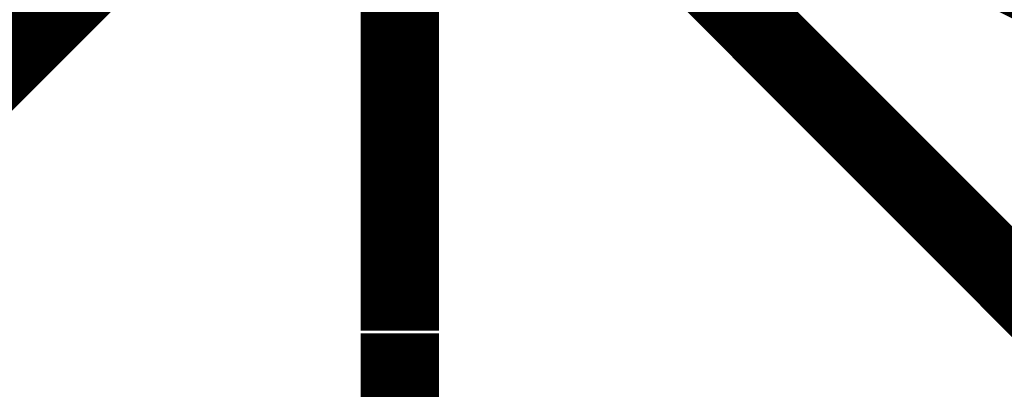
# Model space of a CAD drawing. Extents: x 0 to 22, y 0 to 17.
# Tile 30 of 56: x 10.643 to 10.7916, y 11.6911 to 11.7468. Entities that reach past the tile are written whole.
import ezdxf

# ---------------------------------------------------------------- set-up
doc = ezdxf.new("R2010")
doc.units = 0
doc.layers.add('SHEET', color=255, linetype='CONTINUOUS')

msp = doc.modelspace()

# ---------------------------------------------------------------- linework, layer by layer
at = {"layer": 'SHEET', "const_width": 0.0118}
for points in [[(10.6002, 11.69992), (10.70036, 11.79967)], [(10.70036, 11.69992), (10.70036, 11.79967)], [(10.70036, 11.79967), (10.90026, 11.69992)], [(10.8001, 11.69992), (10.70036, 11.79967)], [(10.70036, 11.6995), (10.70036, 11.1995), (15.06981, 11.1995)]]:
    msp.add_lwpolyline(points, dxfattribs=at)

doc.saveas('drawing.dxf')
